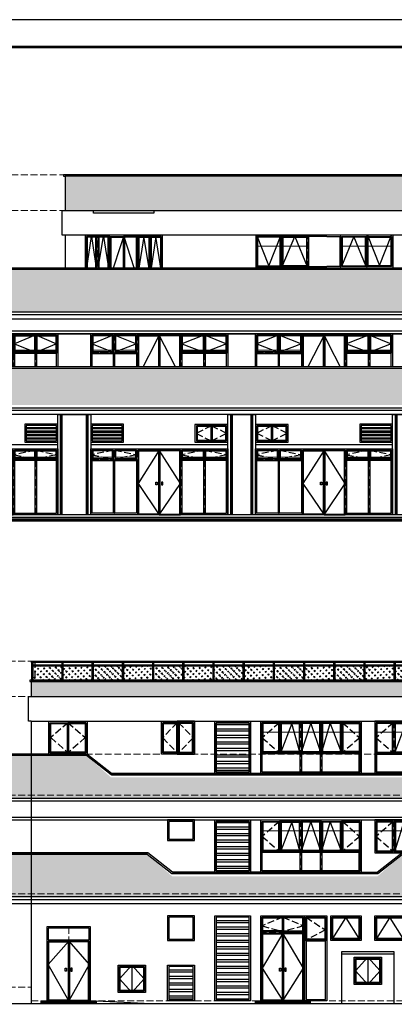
# Model space of a CAD drawing. Extents: x 447288 to 563800, y -194684 to 241749.
# Tile 67 of 91: x 488669 to 502313, y 3382 to 39305. Entities that reach past the tile are written whole.
import ezdxf

# ---------------------------------------------------------------- set-up
doc = ezdxf.new("R2010")
doc.units = 0
doc.header["$LTSCALE"] = 1000
doc.set_wipeout_variables(frame=1)
doc.linetypes.add('__DASH', pattern=[0.35, 0.25, -0.1])
doc.linetypes.add('DASH', pattern=[0.35, 0.25, -0.1])
doc.layers.get('0').update_dxf_attribs({"lineweight": 20})
doc.layers.add('A-ASIS', color=115, linetype='DASH', lineweight=0, plot=False)
for name, color, linetype in [('A-ELEV-HATCH', 8, 'Continuous'), ('A-ELEV-HRAL', 3, 'Continuous'), ('A-ELEV-WIN1', 135, 'Continuous'), ('A-GRND', 7, 'Continuous'), ('A-OVER', 7, 'Continuous'), ('A-PUB_HATCH', 8, 'Continuous'), ('PUB_TITLE', 4, 'Continuous')]:
    doc.layers.add(name, color=color, linetype=linetype)

# ---------------------------------------------------------------- blocks, each defined once
blk = doc.blocks.new('DFTYHEDR')
at = {"layer": 'A-ASIS'}
for p, q in [((772102, 41279), (772102, 43479)), ((772551, 41279), (772551, 43479)), ((773063, 43479), (773063, 41279)), ((773575, 41279), (773575, 43479)), ((774024, 41279), (774024, 43479)), ((771653, 42179), (772551, 42179)), ((772551, 42179), (771653, 42179)), ((772102, 42179), (772102, 41279)), ((774472, 42179), (773575, 42179)), ((773575, 42179), (774472, 42179)), ((774024, 42179), (774024, 41279))]:
    blk.add_line(p, q, dxfattribs=at)
at = {"layer": 'A-ELEV-WIN1'}
for points in [[(771653, 43479), (774472, 43479), (774472, 41279), (771653, 41279)], [(771703, 43429), (772526, 43429), (772526, 42204), (771703, 42204)], [(771703, 42204), (772077, 42204), (772077, 43429), (771703, 43429)], [(771728, 42229), (772052, 42229), (772052, 43404), (771728, 43404)], [(772127, 42204), (772526, 42204), (772526, 43429), (772127, 43429)], [(772152, 42229), (772501, 42229), (772501, 43404), (772152, 43404)], [(772576, 43429), (773063, 43429), (773063, 41279), (772576, 41279)], [(772601, 43404), (773038, 43404), (773038, 41304), (772601, 41304)], [(773550, 43429), (773063, 43429), (773063, 41279), (773550, 41279)], [(773525, 43404), (773088, 43404), (773088, 41304), (773525, 41304)], [(773600, 43429), (774422, 43429), (774422, 42204), (773600, 42204)], [(773999, 42204), (773600, 42204), (773600, 43429), (773999, 43429)], [(773974, 42229), (773625, 42229), (773625, 43404), (773974, 43404)], [(774422, 42204), (774049, 42204), (774049, 43429), (774422, 43429)], [(774397, 42229), (774074, 42229), (774074, 43404), (774397, 43404)], [(771703, 42154), (772077, 42154), (772077, 41329), (771703, 41329)], [(772127, 42154), (772526, 42154), (772526, 41329), (772127, 41329)], [(773999, 42154), (773600, 42154), (773600, 41329), (773999, 41329)], [(774422, 42154), (774049, 42154), (774049, 41329), (774422, 41329)], [(772938, 41968), (772988, 41968), (772988, 41868), (772938, 41868)], [(773188, 41968), (773138, 41968), (773138, 41868), (773188, 41868)]]:
    blk.add_lwpolyline(points, close=True, dxfattribs=at)
for points in [[(771703, 42204), (771890, 43429), (772077, 42204)], [(772127, 42204), (772326, 43429), (772526, 42204)], [(773063, 43429), (772576, 41918), (773063, 41279), (773550, 41918), (773063, 43429)], [(773999, 42204), (773799, 43429), (773600, 42204)], [(774422, 42204), (774236, 43429), (774049, 42204)]]:
    blk.add_lwpolyline(points, dxfattribs=at)
blk = doc.blocks.new('dfgsrdet')
at = {"layer": 'A-ASIS'}
for p, q in [((673399, 37379), (673399, 40079)), ((674199, 37379), (674199, 40079)), ((674999, 40079), (674999, 37379)), ((675799, 37379), (675799, 40079)), ((676599, 37379), (676599, 40079)), ((672599, 39379), (674199, 39379)), ((674199, 39379), (672599, 39379)), ((677399, 39379), (675799, 39379)), ((675799, 39379), (677399, 39379))]:
    blk.add_line(p, q, dxfattribs=at)
at = {"layer": 'A-ASIS', "color": 2, "linetype": '__DASH', "ltscale": 0.1}
for points in [[(672649, 40029), (673374, 40029), (673374, 39479), (672649, 39479)], [(673424, 39479), (674174, 39479), (674174, 40029), (673424, 40029)], [(675824, 40029), (676574, 40029), (676574, 39479), (675824, 39479)], [(676624, 39479), (677349, 39479), (677349, 40029), (676624, 40029)]]:
    blk.add_lwpolyline(points, close=True, dxfattribs=at)
at = {"layer": 'A-ELEV-WIN1'}
for points in [[(672599, 40079), (677399, 40079), (677399, 37379), (672599, 37379)], [(672649, 40029), (673374, 40029), (673374, 39404), (672649, 39404)], [(673349, 40004), (672674, 40004), (672674, 39429), (673349, 39429)], [(674174, 40029), (673424, 40029), (673424, 39404), (674174, 39404)], [(673449, 39429), (674149, 39429), (674149, 40004), (673449, 40004)], [(674224, 40029), (674999, 40029), (674999, 37379), (674224, 37379)], [(674249, 40004), (674974, 40004), (674974, 37404), (674249, 37404)], [(675774, 40029), (674999, 40029), (674999, 37379), (675774, 37379)], [(675749, 40004), (675024, 40004), (675024, 37404), (675749, 37404)], [(675824, 40029), (677349, 40029), (677349, 39404), (675824, 39404)], [(675824, 40029), (676574, 40029), (676574, 39404), (675824, 39404)], [(676549, 39429), (675849, 39429), (675849, 40004), (676549, 40004)], [(677349, 40029), (676624, 40029), (676624, 39404), (677349, 39404)], [(676649, 40004), (677324, 40004), (677324, 39429), (676649, 39429)], [(672649, 39354), (673374, 39354), (673374, 37429), (672649, 37429)], [(673424, 39354), (674174, 39354), (674174, 37429), (673424, 37429)], [(676574, 39354), (675824, 39354), (675824, 37429), (676574, 37429)], [(677349, 39354), (676624, 39354), (676624, 37429), (677349, 37429)], [(674874, 38566), (674924, 38566), (674924, 38466), (674874, 38466)], [(675124, 38566), (675074, 38566), (675074, 38466), (675124, 38466)]]:
    blk.add_lwpolyline(points, close=True, dxfattribs=at)
for points in [[(673374, 40029), (672649, 39716), (673374, 39404)], [(673424, 40029), (674174, 39716), (673424, 39404)], [(674999, 40029), (674224, 38516), (674999, 37379), (675774, 38516), (674999, 40029)], [(676574, 40029), (675824, 39716), (676574, 39404)], [(676624, 40029), (677349, 39716), (676624, 39404)]]:
    blk.add_lwpolyline(points, dxfattribs=at)
blk = doc.blocks.new('FHD')
at = {"layer": 'A-ASIS'}
for p, q in [((673249, 37379), (673249, 40079)), ((674099, 37379), (674099, 40079)), ((674899, 40079), (674899, 37379)), ((675699, 37379), (675699, 40079)), ((676549, 37379), (676549, 40079)), ((672399, 39379), (674099, 39379)), ((674099, 39379), (672399, 39379)), ((677399, 39379), (675699, 39379)), ((675699, 39379), (677399, 39379))]:
    blk.add_line(p, q, dxfattribs=at)
at = {"layer": 'A-ASIS', "color": 2, "linetype": '__DASH', "ltscale": 0.1}
for points in [[(672449, 40029), (673224, 40029), (673224, 39479), (672449, 39479)], [(673274, 39479), (674074, 39479), (674074, 40029), (673274, 40029)], [(675724, 40029), (676524, 40029), (676524, 39479), (675724, 39479)], [(676574, 39479), (677349, 39479), (677349, 40029), (676574, 40029)]]:
    blk.add_lwpolyline(points, close=True, dxfattribs=at)
at = {"layer": 'A-ELEV-WIN1'}
for points in [[(672399, 40079), (677399, 40079), (677399, 37379), (672399, 37379)], [(672449, 40029), (673224, 40029), (673224, 39404), (672449, 39404)], [(673199, 40004), (672474, 40004), (672474, 39429), (673199, 39429)], [(674074, 40029), (673274, 40029), (673274, 39404), (674074, 39404)], [(673299, 39429), (674049, 39429), (674049, 40004), (673299, 40004)], [(674124, 40029), (674899, 40029), (674899, 37379), (674124, 37379)], [(674149, 40004), (674874, 40004), (674874, 37404), (674149, 37404)], [(675674, 40029), (674899, 40029), (674899, 37379), (675674, 37379)], [(675649, 40004), (674924, 40004), (674924, 37404), (675649, 37404)], [(675724, 40029), (677349, 40029), (677349, 39404), (675724, 39404)], [(675724, 40029), (676524, 40029), (676524, 39404), (675724, 39404)], [(676499, 39429), (675749, 39429), (675749, 40004), (676499, 40004)], [(677349, 40029), (676574, 40029), (676574, 39404), (677349, 39404)], [(676599, 40004), (677324, 40004), (677324, 39429), (676599, 39429)], [(672449, 39354), (673224, 39354), (673224, 37429), (672449, 37429)], [(673274, 39354), (674074, 39354), (674074, 37429), (673274, 37429)], [(676524, 39354), (675724, 39354), (675724, 37429), (676524, 37429)], [(677349, 39354), (676574, 39354), (676574, 37429), (677349, 37429)], [(674774, 38566), (674824, 38566), (674824, 38466), (674774, 38466)], [(675024, 38566), (674974, 38566), (674974, 38466), (675024, 38466)]]:
    blk.add_lwpolyline(points, close=True, dxfattribs=at)
for points in [[(673224, 40029), (672449, 39716), (673224, 39404)], [(673274, 40029), (674074, 39716), (673274, 39404)], [(674899, 40029), (674124, 38516), (674899, 37379), (675674, 38516), (674899, 40029)], [(676524, 40029), (675724, 39716), (676524, 39404)], [(676574, 40029), (677349, 39716), (676574, 39404)]]:
    blk.add_lwpolyline(points, dxfattribs=at)
blk = doc.blocks.new('FGHDFGH')
at = {"layer": 'A-ELEV-WIN1'}
h = blk.add_hatch(dxfattribs=at)
h.set_pattern_fill('金属', color=256, scale=50, angle=135)
h.set_pattern_definition([(180, (0, 0), (-7e-15, -125), []), (180, (-41.67, 41.67), (-7e-15, -125), [])])
h.paths.add_polyline_path([(682137, 79472), (683237, 79472), (683237, 78922), (682137, 78922)])
for points in [[(682087, 79522), (683287, 79522), (683287, 78872), (682087, 78872)], [(682137, 79472), (683237, 79472), (683237, 78922), (682137, 78922)]]:
    blk.add_lwpolyline(points, close=True, dxfattribs=at)
blk = doc.blocks.new('srtydrt')
at = {"layer": 'A-ASIS'}
for p, q in [((673299, 37379), (673299, 39779)), ((674099, 37379), (674099, 39779)), ((674899, 39779), (674899, 37379)), ((675699, 37379), (675699, 39779)), ((676499, 37379), (676499, 39779)), ((672499, 39379), (674099, 39379)), ((674099, 39379), (672499, 39379)), ((677299, 39379), (675699, 39379)), ((675699, 39379), (677299, 39379))]:
    blk.add_line(p, q, dxfattribs=at)
at = {"layer": 'A-ASIS', "color": 2, "linetype": '__DASH', "ltscale": 0.1}
for points in [[(672549, 39729), (673274, 39729), (673274, 39479), (672549, 39479)], [(673324, 39479), (674074, 39479), (674074, 39729), (673324, 39729)], [(675724, 39729), (676474, 39729), (676474, 39479), (675724, 39479)], [(676524, 39479), (677249, 39479), (677249, 39729), (676524, 39729)]]:
    blk.add_lwpolyline(points, close=True, dxfattribs=at)
at = {"layer": 'A-ELEV-WIN1'}
for points in [[(672499, 39779), (677299, 39779), (677299, 37379), (672499, 37379)], [(672549, 39729), (673274, 39729), (673274, 39404), (672549, 39404)], [(673249, 39704), (672574, 39704), (672574, 39429), (673249, 39429)], [(674074, 39729), (673324, 39729), (673324, 39404), (674074, 39404)], [(673349, 39429), (674049, 39429), (674049, 39704), (673349, 39704)], [(674124, 39729), (674899, 39729), (674899, 37379), (674124, 37379)], [(674149, 39704), (674874, 39704), (674874, 37404), (674149, 37404)], [(675674, 39729), (674899, 39729), (674899, 37379), (675674, 37379)], [(675649, 39704), (674924, 39704), (674924, 37404), (675649, 37404)], [(675724, 39729), (677249, 39729), (677249, 39404), (675724, 39404)], [(675724, 39729), (676474, 39729), (676474, 39404), (675724, 39404)], [(676449, 39429), (675749, 39429), (675749, 39704), (676449, 39704)], [(677249, 39729), (676524, 39729), (676524, 39404), (677249, 39404)], [(676549, 39704), (677224, 39704), (677224, 39429), (676549, 39429)], [(672549, 39354), (673274, 39354), (673274, 37429), (672549, 37429)], [(673324, 39354), (674074, 39354), (674074, 37429), (673324, 37429)], [(676474, 39354), (675724, 39354), (675724, 37429), (676474, 37429)], [(677249, 39354), (676524, 39354), (676524, 37429), (677249, 37429)], [(674774, 38566), (674824, 38566), (674824, 38466), (674774, 38466)], [(675024, 38566), (674974, 38566), (674974, 38466), (675024, 38466)]]:
    blk.add_lwpolyline(points, close=True, dxfattribs=at)
at = {"layer": 'A-ELEV-WIN1', "linetype": '__DASH'}
for points in [[(673274, 39729), (672549, 39566), (673274, 39404)], [(673324, 39729), (674074, 39566), (673324, 39404)], [(676474, 39729), (675724, 39566), (676474, 39404)], [(676524, 39729), (677249, 39566), (676524, 39404)]]:
    blk.add_lwpolyline(points, dxfattribs=at)
at = {"layer": 'A-ELEV-WIN1'}
blk.add_lwpolyline([(674899, 39729), (674124, 38516), (674899, 37379), (675674, 38516), (674899, 39729)], dxfattribs=at)
blk = doc.blocks.new('dfgw')
at = {"layer": 'A-OVER'}
for points in [[(695399, 76222), (695499, 76222), (695499, 79872), (695399, 79872)], [(695549, 79872), (695499, 79872), (695499, 76222), (695549, 76222)], [(695549, 76222), (696449, 76222), (696449, 79872), (695549, 79872)], [(696499, 79872), (696449, 79872), (696449, 76222), (696499, 76222)], [(696499, 76222), (696599, 76222), (696599, 79872), (696499, 79872)]]:
    blk.add_lwpolyline(points, close=True, dxfattribs=at)
blk = doc.blocks.new('SDFSD')
at = {"layer": 'A-OVER'}
for points in [[(695399, 76222), (695499, 76222), (695499, 79872), (695399, 79872)], [(695549, 79872), (695499, 79872), (695499, 76222), (695549, 76222)], [(695549, 76222), (696249, 76222), (696249, 79872), (695549, 79872)], [(696299, 79872), (696249, 79872), (696249, 76222), (696299, 76222)], [(696299, 76222), (696399, 76222), (696399, 79872), (696299, 79872)]]:
    blk.add_lwpolyline(points, close=True, dxfattribs=at)
blk = doc.blocks.new('A$C12BB0BB7')
at = {"layer": 'A-ELEV-WIN1'}
for points in [[(0, 0), (1200, 0), (1200, 650), (0, 650)], [(50, 50), (1150, 50), (1150, 600), (50, 600)]]:
    blk.add_lwpolyline(points, close=True, dxfattribs=at)
at = {"layer": 'A-ELEV-WIN1', "linetype": '__DASH'}
blk.add_lwpolyline([(600, 600), (50, 325), (600, 50), (1150, 325), (600, 600)], dxfattribs=at)
at = {"layer": 'A-ELEV-WIN1'}
for points in [[(575, 575), (75, 575), (75, 75), (575, 75)], [(575, 575), (575, 75)], [(600, 600), (600, 50)], [(625, 75), (1125, 75), (1125, 575), (625, 575)], [(625, 575), (625, 75)]]:
    blk.add_lwpolyline(points, dxfattribs=at)
blk = doc.blocks.new('DSFGAEW4EEEEE')
at = {"layer": 'A-ASIS'}
for p, q in [((673249, 37379), (673249, 39779)), ((674099, 37379), (674099, 39779)), ((674899, 39779), (674899, 37379)), ((675699, 37379), (675699, 39779)), ((676549, 37379), (676549, 39779)), ((672399, 39379), (674099, 39379)), ((674099, 39379), (672399, 39379)), ((677399, 39379), (675699, 39379)), ((675699, 39379), (677399, 39379))]:
    blk.add_line(p, q, dxfattribs=at)
at = {"layer": 'A-ASIS', "color": 2, "linetype": '__DASH', "ltscale": 0.1}
for points in [[(672449, 39729), (673224, 39729), (673224, 39479), (672449, 39479)], [(673274, 39479), (674074, 39479), (674074, 39729), (673274, 39729)], [(675724, 39729), (676524, 39729), (676524, 39479), (675724, 39479)], [(676574, 39479), (677349, 39479), (677349, 39729), (676574, 39729)]]:
    blk.add_lwpolyline(points, close=True, dxfattribs=at)
at = {"layer": 'A-ELEV-WIN1'}
for points in [[(672399, 39779), (677399, 39779), (677399, 37379), (672399, 37379)], [(672449, 39729), (673224, 39729), (673224, 39404), (672449, 39404)], [(673199, 39704), (672474, 39704), (672474, 39429), (673199, 39429)], [(674074, 39729), (673274, 39729), (673274, 39404), (674074, 39404)], [(673299, 39429), (674049, 39429), (674049, 39704), (673299, 39704)], [(674124, 39729), (674899, 39729), (674899, 37379), (674124, 37379)], [(674149, 39704), (674874, 39704), (674874, 37404), (674149, 37404)], [(675674, 39729), (674899, 39729), (674899, 37379), (675674, 37379)], [(675649, 39704), (674924, 39704), (674924, 37404), (675649, 37404)], [(675724, 39729), (677349, 39729), (677349, 39404), (675724, 39404)], [(675724, 39729), (676524, 39729), (676524, 39404), (675724, 39404)], [(676499, 39429), (675749, 39429), (675749, 39704), (676499, 39704)], [(677349, 39729), (676574, 39729), (676574, 39404), (677349, 39404)], [(676599, 39704), (677324, 39704), (677324, 39429), (676599, 39429)], [(672449, 39354), (673224, 39354), (673224, 37429), (672449, 37429)], [(673274, 39354), (674074, 39354), (674074, 37429), (673274, 37429)], [(676524, 39354), (675724, 39354), (675724, 37429), (676524, 37429)], [(677349, 39354), (676574, 39354), (676574, 37429), (677349, 37429)], [(674774, 38566), (674824, 38566), (674824, 38466), (674774, 38466)], [(675024, 38566), (674974, 38566), (674974, 38466), (675024, 38466)]]:
    blk.add_lwpolyline(points, close=True, dxfattribs=at)
at = {"layer": 'A-ELEV-WIN1', "linetype": '__DASH'}
for points in [[(673224, 39729), (672449, 39566), (673224, 39404)], [(673274, 39729), (674074, 39566), (673274, 39404)], [(676524, 39729), (675724, 39566), (676524, 39404)], [(676574, 39729), (677349, 39566), (676574, 39404)]]:
    blk.add_lwpolyline(points, dxfattribs=at)
at = {"layer": 'A-ELEV-WIN1'}
blk.add_lwpolyline([(674899, 39729), (674124, 38516), (674899, 37379), (675674, 38516), (674899, 39729)], dxfattribs=at)
blk = doc.blocks.new('DSFA')
at = {"layer": 'A-ASIS'}
for p, q in [((943, -1200), (943, 0)), ((1893, -1200), (1893, 0)), ((3093, -1200), (3093, 0)), ((4043, -1200), (4043, 0))]:
    blk.add_line(p, q, dxfattribs=at)
at = {"layer": 'A-ASIS', "color": 3, "linetype": '__DASH', "ltscale": 0.1}
for points in [[(43, -50), (918, -50), (918, -400), (43, -400)], [(4068, -400), (4943, -400), (4943, -50), (4068, -50)]]:
    blk.add_lwpolyline(points, close=True, dxfattribs=at)
at = {"layer": 'A-ASIS', "color": 2, "linetype": '__DASH', "ltscale": 0.1}
for points in [[(968, -400), (1868, -400), (1868, -50), (968, -50)], [(3118, -50), (4018, -50), (4018, -400), (3118, -400)]]:
    blk.add_lwpolyline(points, close=True, dxfattribs=at)
at = {"layer": 'A-ELEV-WIN1'}
for points in [[(5000, 0), (0, 0), (0, -1200), (1900, -1200), (1900, -1200), (3400, -1200), (3400, -1200), (5000, -1200)], [(893, -75), (68, -75), (68, -1125), (893, -1125)], [(993, -75), (1843, -75), (1843, -1125), (993, -1125)], [(3993, -75), (3143, -75), (3143, -1125), (3993, -1125)], [(4093, -75), (4918, -75), (4918, -1125), (4093, -1125)]]:
    blk.add_lwpolyline(points, close=True, dxfattribs=at)
for points in [[(918, -6), (481, -1106), (43, -6)], [(918, -50), (43, -50), (43, -1150), (918, -1150)], [(918, -50), (918, -1150)], [(968, -1150), (1868, -1150), (1868, -50), (968, -50)], [(968, -50), (968, -1150)], [(968, -1150), (1418, -50), (1868, -1150)], [(2593, -50), (1918, -50), (1918, -1150), (2593, -1150)], [(2593, -50), (3068, -50), (3068, -1150), (2593, -1150)], [(4018, -1150), (3118, -1150), (3118, -50), (4018, -50)], [(4018, -1150), (3568, -50), (3118, -1150)], [(4018, -50), (4018, -1150)], [(4068, -6), (4506, -1106), (4943, -6)], [(4068, -50), (4943, -50), (4943, -1150), (4068, -1150)], [(4068, -50), (4068, -1150)]]:
    blk.add_lwpolyline(points, dxfattribs=at)
at = {"layer": 'A-OVER'}
blk.add_lwpolyline([(5000, 0), (0, 0), (0, -1200), (1900, -1200), (1900, -1200), (3400, -1200), (3400, -1200), (5000, -1200)], close=True, dxfattribs=at)
blk = doc.blocks.new('fdfff')
blk.add_wipeout([(0, 0), (0, -1450), (54735, -1450), (54735, 0), (51792, 0), (50892, -700), (31247, -700), (30347, 0)]).dxf.layer = 'A-OVER'
for p, q in [((30347, 0), (0, 0)), ((0, -1450), (54735, -1450))]:
    blk.add_line(p, q)
blk = doc.blocks.new('dfgdry')
at = {"layer": 'A-ASIS', "color": 3, "linetype": '__DASH', "ltscale": 0.1}
for points in [[(680624, 58834), (679999, 58834), (679999, 59184), (680624, 59184)], [(682924, 58834), (683549, 58834), (683549, 59184), (682924, 59184)]]:
    blk.add_lwpolyline(points, close=True, dxfattribs=at)
at = {"layer": 'A-ASIS'}
for points in [[(680649, 59234), (680649, 58034)], [(681399, 59234), (681399, 58034)], [(682149, 59234), (682149, 58034)], [(682899, 59234), (682899, 58034)]]:
    blk.add_lwpolyline(points, dxfattribs=at)
at = {"layer": 'A-ASIS', "color": 2, "linetype": '__DASH', "ltscale": 0.1}
for points in [[(680674, 58834), (681374, 58834), (681374, 59184), (680674, 59184)], [(682124, 58834), (681424, 58834), (681424, 59184), (682124, 59184)], [(682874, 58834), (682174, 58834), (682174, 59184), (682874, 59184)]]:
    blk.add_lwpolyline(points, close=True, dxfattribs=at)
at = {"layer": 'A-ELEV-WIN1'}
for points in [[(679949, 59234), (683599, 59234), (683599, 58034), (679949, 58034)], [(679949, 59234), (683599, 59234), (683599, 58034), (679949, 58034)], [(680599, 59159), (680024, 59159), (680024, 58109), (680599, 58109)], [(681349, 59159), (680699, 59159), (680699, 58109), (681349, 58109)], [(681449, 59159), (682099, 59159), (682099, 58109), (681449, 58109)], [(682199, 59159), (682849, 59159), (682849, 58109), (682199, 58109)], [(682949, 59159), (683524, 59159), (683524, 58109), (682949, 58109)]]:
    blk.add_lwpolyline(points, close=True, dxfattribs=at)
for points in [[(681374, 58084), (679999, 58084), (679999, 59184), (681374, 59184)], [(680624, 59184), (680624, 58084)], [(680674, 59184), (680674, 58084)], [(680674, 58084), (681074, 59184), (681374, 58084)], [(681374, 59184), (681374, 58084)], [(681424, 59184), (682124, 59184)], [(681424, 59184), (681424, 58084)], [(682124, 58084), (681824, 59184), (681424, 58084)], [(682124, 58084), (682124, 59184)], [(682174, 59184), (682874, 59184)], [(682174, 58084), (682174, 59184)], [(682874, 58084), (682524, 59184), (682174, 58084)], [(682874, 58084), (682874, 59184)], [(682924, 59184), (683549, 59184), (683549, 58084), (682924, 58084)], [(682924, 58084), (682924, 59184)], [(682124, 58084), (681424, 58084)], [(682874, 58084), (682174, 58084)]]:
    blk.add_lwpolyline(points, dxfattribs=at)
at = {"layer": 'A-ELEV-WIN1', "linetype": '__DASH'}
for points in [[(680624, 59184), (679999, 58634), (680624, 58084)], [(682924, 59184), (683549, 58634), (682924, 58084)]]:
    blk.add_lwpolyline(points, dxfattribs=at)
blk = doc.blocks.new('dfdsv')
at = {"layer": 'A-ELEV-WIN1'}
for points in [[(676749, 53234), (676749, 54234), (677749, 54234), (677749, 53234)], [(676799, 53284), (676799, 54184), (677699, 54184), (677699, 53284)], [(676824, 53309), (676824, 54159), (677674, 54159), (677674, 53309)]]:
    blk.add_lwpolyline(points, close=True, dxfattribs=at)
for points in [[(677248, 54234), (676799, 53734), (677249, 53234), (677699, 53734), (677249, 54234)], [(677248, 54234), (677249, 53234)]]:
    blk.add_lwpolyline(points, dxfattribs=at)
blk = doc.blocks.new('asdaf')
at = {"layer": 'A-OVER'}
blk.add_lwpolyline([(676299, 52534), (676299, 54434), (678199, 54434), (678199, 52534)], dxfattribs=at)
blk.add_lwpolyline([(676299, 54434), (678199, 54434), (678199, 54334), (676299, 54334)], close=True, dxfattribs=at)
blk.add_blockref('dfdsv', (0, 0), dxfattribs=at)
blk = doc.blocks.new('SDFDS')
at = {"layer": 'A-ASIS'}
for p, q in [((721099, 52634), (721099, 55334)), ((721899, 55334), (721899, 52634))]:
    blk.add_line(p, q, dxfattribs=at)
at = {"layer": 'A-ELEV-WIN1'}
for points in [[(722649, 55284), (721149, 55284), (721149, 54859), (722649, 54859)], [(721149, 54809), (721899, 54809), (721899, 52634), (721149, 52634)], [(721174, 54784), (721874, 54784), (721874, 52659), (721174, 52659)], [(722649, 54809), (721899, 54809), (721899, 52634), (722649, 52634)], [(722624, 54784), (721924, 54784), (721924, 52659), (722624, 52659)], [(721774, 53822), (721824, 53822), (721824, 53722), (721774, 53722)], [(722024, 53822), (721974, 53822), (721974, 53722), (722024, 53722)]]:
    blk.add_lwpolyline(points, close=True, dxfattribs=at)
blk.add_lwpolyline([(721899, 54809), (722649, 53959), (721899, 52634), (721149, 53959), (721899, 54809)], dxfattribs=at)
blk = doc.blocks.new('DFBDF')
at = {"layer": 'A-ASIS'}
for p, q in [((680799, 55734), (680799, 52634)), ((681599, 52634), (681599, 55734)), ((681599, 52634), (681599, 55734)), ((681599, 55134), (679999, 55134)), ((681599, 54835), (682399, 54835))]:
    blk.add_line(p, q, dxfattribs=at)
at = {"layer": 'A-ELEV-WIN1'}
for points in [[(679999, 55734), (682399, 55734), (682399, 52634), (681599, 52634), (681599, 52634), (679999, 52634), (679999, 52634), (679999, 52634)], [(680049, 55684), (681549, 55684), (681549, 55159), (680049, 55159)], [(680049, 55684), (680799, 55684), (680799, 55159), (680049, 55159)], [(680799, 55159), (681549, 55159), (681549, 55684), (680799, 55684)], [(681599, 55734), (682399, 55734), (682399, 52634), (681599, 52634)], [(681649, 55684), (682349, 55684), (682349, 54860), (681649, 54860)], [(680074, 55659), (680774, 55659), (680774, 55184), (680074, 55184)], [(680824, 55184), (681524, 55184), (681524, 55659), (680824, 55659)], [(681674, 55659), (682324, 55659), (682324, 54885), (681674, 54885)], [(680049, 55109), (680799, 55109), (680799, 52634), (680049, 52634)], [(680074, 55084), (680774, 55084), (680774, 52659), (680074, 52659)], [(681549, 55109), (680799, 55109), (680799, 52634), (681549, 52634)], [(681524, 55084), (680824, 55084), (680824, 52659), (681524, 52659)], [(682349, 54810), (681649, 54810), (681649, 52684), (682349, 52684)], [(680674, 53822), (680724, 53822), (680724, 53722), (680674, 53722)], [(680924, 53822), (680874, 53822), (680874, 53722), (680924, 53722)]]:
    blk.add_lwpolyline(points, close=True, dxfattribs=at)
at = {"layer": 'A-ELEV-WIN1', "linetype": '__DASH'}
for points in [[(680799, 55684), (680049, 55372), (680799, 55159)], [(680799, 55684), (681549, 55372), (680799, 55159)], [(681649, 55684), (682349, 55222), (681649, 54860)]]:
    blk.add_lwpolyline(points, dxfattribs=at)
at = {"layer": 'A-ELEV-WIN1'}
blk.add_lwpolyline([(680799, 55109), (680049, 53822), (680799, 52634), (681549, 53822), (680799, 55109)], dxfattribs=at)
at = {"layer": 'A-OVER'}
blk.add_lwpolyline([(679999, 55734), (682399, 55734), (682399, 52634), (682099, 52634), (682099, 52634), (680499, 52634), (680499, 52634), (679999, 52634)], close=True, dxfattribs=at)
blk = doc.blocks.new('ASDFF')
at = {"layer": 'A-ELEV-WIN1'}
for points in [[(676499, 55334), (677599, 55334), (677599, 54434), (676499, 54434)], [(676549, 55284), (677549, 55284), (677549, 54484), (676549, 54484)], [(676574, 55259), (677524, 55259), (677524, 54509), (676574, 54509)]]:
    blk.add_lwpolyline(points, close=True, dxfattribs=at)
blk.add_lwpolyline([(676574, 54509), (677049, 55259), (677524, 54509)], dxfattribs=at)
blk = doc.blocks.new('SDFGSDGF')
at = {"layer": 'A-ELEV-WIN1'}
h = blk.add_hatch(dxfattribs=at)
h.set_pattern_fill('ANSI32', color=256, scale=50, angle=315, style=0)
h.set_pattern_definition([(0, (0, 0), (6e-14, 238.125), []), (0, (79.38, -79.38), (6e-14, 238.125), [])])
h.paths.add_polyline_path([(678369, 55684), (679569, 55684), (679569, 52684), (678369, 52684)])
for points in [[(679619, 55734), (678319, 55734), (678319, 52634), (679619, 52634)], [(678369, 55684), (679569, 55684), (679569, 52684), (678369, 52684)]]:
    blk.add_lwpolyline(points, close=True, dxfattribs=at)
blk = doc.blocks.new('SDFGDSG')
at = {"layer": 'A-ELEV-WIN1'}
h = blk.add_hatch(dxfattribs=at)
h.set_pattern_fill('ANSI32', color=256, scale=50, angle=315, style=0)
h.set_pattern_definition([(0, (0, 3900), (6e-14, 238.125), []), (0, (79.38, 3820.63), (6e-14, 238.125), [])])
h.paths.add_polyline_path([(774329, 59184), (773129, 59184), (773129, 57384), (774329, 57384)])
for points in [[(773079, 59234), (774379, 59234), (774379, 57334), (773079, 57334)], [(773079, 59234), (774379, 59234), (774379, 57334), (773079, 57334)], [(774329, 59184), (773129, 59184), (773129, 57384), (774329, 57384)], [(773129, 59184), (774329, 59184), (774329, 57384), (773129, 57384)]]:
    blk.add_lwpolyline(points, close=True, dxfattribs=at)
blk = doc.blocks.new('DFGDGHR')
at = {"layer": 'A-OVER'}
h = blk.add_hatch(dxfattribs=at)
h.set_pattern_fill('玻璃1', color=8, scale=20)
h.set_pattern_definition([(45, (48967.07, 67708.13), (-97.976716, 97.976716), [44.8, -115.2]), (45, (48986.27, 67716.13), (-97.976716, 97.976716), [19.2, -140.8]), (45, (48967.07, 67716.13), (-97.976716, 97.976716), [32, -128]), (45, (48976.67, 67708.13), (107.48023, -107.48023), [40, -120]), (45, (48967.07, 67700.13), (-97.976716, 97.976716), [64, -96]), (45, (48967.07, 67724.13), (-97.976716, 97.976716), [16, -144])])
h.paths.add_polyline_path([(722759, 88447), (721689, 88447), (721689, 87922), (722759, 87922)])
at = {"layer": 'A-ELEV-HRAL', "color": 46}
for points in [[(721659, 88572), (721689, 88572), (721689, 87922), (721659, 87922)], [(721689, 88447), (722759, 88447), (722759, 88472), (721689, 88472)]]:
    blk.add_lwpolyline(points, close=True, dxfattribs=at)
at = {"layer": 'A-OVER', "color": 8}
blk.add_lwpolyline([(722759, 88447), (721689, 88447), (721689, 87922), (722759, 87922)], close=True, dxfattribs=at)
blk = doc.blocks.new('xfdbdf')
at = {"layer": 'A-ELEV-WIN1'}
h = blk.add_hatch(dxfattribs=at)
h.set_pattern_fill('ANSI32', color=256, scale=50, angle=315, style=0)
h.set_pattern_definition([(0, (-39860, 12961.23), (6e-14, 238.125), []), (0, (-39780.62, 12881.85), (6e-14, 238.125), [])])
h.paths.add_polyline_path([(734469, 67995), (733269, 67995), (733269, 66195), (734469, 66195)])
for points in [[(733219, 68045), (734519, 68045), (734519, 66145), (733219, 66145)], [(733219, 68045), (734519, 68045), (734519, 66145), (733219, 66145)], [(734469, 67995), (733269, 67995), (733269, 66195), (734469, 66195)], [(733269, 67995), (734469, 67995), (734469, 66195), (733269, 66195)]]:
    blk.add_lwpolyline(points, close=True, dxfattribs=at)
blk = doc.blocks.new('xfzds')
at = {"layer": 'A-ASIS', "color": 3, "linetype": '__DASH', "ltscale": 0.1}
for points in [[(735524, 67996), (734899, 67996), (734899, 67645), (735524, 67645)], [(737824, 67996), (738449, 67996), (738449, 67645), (737824, 67645)]]:
    blk.add_lwpolyline(points, close=True, dxfattribs=at)
at = {"layer": 'A-ASIS'}
for points in [[(735549, 68046), (735549, 66920)], [(736299, 68046), (736299, 66146)], [(737049, 68046), (737049, 66146)], [(737799, 68046), (737799, 66921)], [(734874, 66895), (738449, 66895)]]:
    blk.add_lwpolyline(points, dxfattribs=at)
at = {"layer": 'A-ASIS', "color": 2, "linetype": '__DASH', "ltscale": 0.1}
for points in [[(735574, 67996), (736274, 67996), (736274, 67645), (735574, 67645)], [(737024, 67996), (736324, 67996), (736324, 67645), (737024, 67645)], [(737774, 67996), (737074, 67996), (737074, 67645), (737774, 67645)]]:
    blk.add_lwpolyline(points, close=True, dxfattribs=at)
at = {"layer": 'A-ELEV-WIN1'}
for points in [[(734849, 68046), (738499, 68046), (738499, 66145), (734849, 66145)], [(734899, 67996), (738449, 67996), (738449, 66195), (734899, 66195)], [(735499, 67971), (734924, 67971), (734924, 66945), (735499, 66945)], [(735599, 67971), (736249, 67971), (736249, 66946), (735599, 66945)], [(736999, 67971), (736349, 67971), (736349, 66946), (736999, 66945)], [(737749, 67971), (737099, 67971), (737099, 66946), (737749, 66945)], [(737849, 67971), (738424, 67971), (738424, 66946), (737849, 66945)], [(734899, 66870), (736274, 66871), (736274, 66196), (734899, 66195)], [(737024, 66871), (736324, 66871), (736324, 66196), (737024, 66196)], [(738424, 66870), (737074, 66871), (737074, 66196), (738424, 66195)]]:
    blk.add_lwpolyline(points, close=True, dxfattribs=at)
for points in [[(734899, 66921), (734899, 67996), (735524, 67996), (735524, 66920)], [(736274, 66921), (736274, 67996), (735574, 67996), (735574, 66920)], [(736274, 66921), (735974, 67971), (735574, 66920)], [(737024, 66921), (737024, 67996), (736324, 67996), (736324, 66921)], [(736324, 66921), (736674, 67971), (737024, 66921)], [(737074, 66921), (737074, 67996), (737774, 67996), (737774, 66921)], [(737074, 66921), (737374, 67971), (737774, 66920)], [(738449, 66921), (738449, 67996), (737824, 67996), (737824, 66921)], [(734899, 66920), (738424, 66920)], [(734899, 66870), (738424, 66870)]]:
    blk.add_lwpolyline(points, dxfattribs=at)
at = {"layer": 'A-ELEV-WIN1', "linetype": '__DASH'}
for points in [[(735524, 67995), (734899, 67445), (735524, 66896)], [(737824, 67995), (738449, 67445), (737824, 66896)]]:
    blk.add_lwpolyline(points, dxfattribs=at)
blk = doc.blocks.new('DFZAG')
at = {"layer": 'A-ASIS'}
for points in [[(700, 0), (700, -1150)], [(1450, 1), (1450, -1899)], [(2200, 1), (2200, -1899)], [(2950, 0), (2950, -1150)], [(3625, -1175), (50, -1175)]]:
    blk.add_lwpolyline(points, dxfattribs=at)
at = {"layer": 'A-ASIS', "color": 3, "linetype": '__DASH', "ltscale": 0.1}
for points in [[(675, -50), (50, -50), (50, -400), (675, -400)], [(2975, -50), (3600, -50), (3600, -400), (2975, -400)]]:
    blk.add_lwpolyline(points, close=True, dxfattribs=at)
at = {"layer": 'A-ASIS', "color": 2, "linetype": '__DASH', "ltscale": 0.1}
for points in [[(725, -49), (1425, -49), (1425, -400), (725, -400)], [(2175, -49), (1475, -49), (1475, -400), (2175, -400)], [(2925, -49), (2225, -49), (2225, -400), (2925, -400)]]:
    blk.add_lwpolyline(points, close=True, dxfattribs=at)
at = {"layer": 'A-ELEV-WIN1'}
for points in [[(3650, -1258), (3650, 0), (0, 0), (0, -1900), (2815, -1900), (3650, -1258)], [(3650, -1265), (3650, 0), (0, 0), (0, -1900), (2815, -1900)], [(3600, -1244), (3600, -50), (50, -50), (50, -1850), (2794, -1850)], [(675, -1150), (675, -50), (50, -50), (50, -1150)], [(1425, -1149), (1425, -49), (725, -50), (725, -1150)], [(725, -1150), (1125, -75), (1425, -1149)], [(1475, -1149), (1475, -49), (2175, -50), (2175, -1150)], [(2125, -1150), (1825, -75), (1475, -1149)], [(2225, -1149), (2225, -49), (2925, -50), (2925, -1150)], [(2925, -1150), (2525, -75), (2225, -1149)], [(3600, -1150), (3600, -50), (2975, -50), (2975, -1150)], [(3600, -1150), (75, -1150)], [(3600, -1200), (75, -1200)], [(2815, -1900), (3650, -1265)]]:
    blk.add_lwpolyline(points, dxfattribs=at)
at = {"layer": 'A-ELEV-WIN1', "linetype": '__DASH'}
for points in [[(675, -50), (50, -600), (675, -1150)], [(2975, -50), (3600, -600), (2975, -1150)]]:
    blk.add_lwpolyline(points, dxfattribs=at)
at = {"layer": 'A-ELEV-WIN1'}
for points in [[(650, -75), (75, -74), (75, -1124), (650, -1125)], [(750, -75), (1400, -74), (1400, -1124), (750, -1125)], [(2150, -75), (1500, -74), (1500, -1124), (2150, -1125)], [(2900, -75), (2250, -74), (2250, -1124), (2900, -1125)], [(3000, -75), (3575, -74), (3575, -1124), (3000, -1125)], [(75, -1200), (1425, -1199), (1425, -1849), (75, -1850)], [(1475, -1199), (2175, -1199), (2175, -1849), (1475, -1849)], [(3600, -1200), (2225, -1199), (2225, -1849), (2794, -1850), (3600, -1244)]]:
    blk.add_lwpolyline(points, close=True, dxfattribs=at)
blk = doc.blocks.new('SAFEDAWE')
at = {"layer": 'A-ASIS'}
blk.add_lwpolyline([(500, 0), (500, -1150)], dxfattribs=at)
at = {"layer": 'A-ELEV-WIN1'}
for points in [[(-200, 0), (1200, 0), (1200, -1200), (-200, -1200)], [(-150, -50), (1150, -50), (1150, -1150), (-150, -1150)], [(475, -1125), (-125, -1125), (-125, -75), (475, -75)], [(525, -75), (1125, -75), (1125, -1125), (525, -1125)]]:
    blk.add_lwpolyline(points, close=True, dxfattribs=at)
at = {"layer": 'A-ELEV-WIN1', "linetype": '__DASH'}
for points in [[(500, -50), (-125, -588), (500, -1150)], [(500, -50), (1125, -588), (500, -1150)]]:
    blk.add_lwpolyline(points, dxfattribs=at)
at = {"layer": 'A-ELEV-WIN1'}
for points in [[(1150, -1125), (1150, -50), (500, -50), (500, -1150)], [(-150, -1150), (1150, -1150)], [(-150, -1200), (1150, -1200)]]:
    blk.add_lwpolyline(points, dxfattribs=at)
at = {"layer": 'A-OVER'}
for points in [[(-200, 0), (1200, 0), (1200, -1200), (-200, -1200)], [(-150, -50), (1150, -50), (1150, -1150), (-150, -1150)]]:
    blk.add_lwpolyline(points, close=True, dxfattribs=at)
blk = doc.blocks.new('SFAF')
at = {"layer": 'A-ELEV-WIN1'}
for points in [[(175, -1200), (175, -1200), (-450, -1200), (-450, 0), (175, 0)], [(125, -1200), (125, -1200), (750, -1200), (750, 0), (125, 0)], [(150, 0), (149, -1200)]]:
    blk.add_lwpolyline(points, dxfattribs=at)
for points in [[(-450, 0), (750, 0), (750, -1200), (-450, -1200)], [(-400, -1150), (-400, -50), (125, -50), (125, -1150)], [(125, -50), (-400, -50), (-400, -1150), (125, -1150)], [(-375, -1125), (-375, -75), (100, -75), (100, -1125)], [(700, -1150), (700, -50), (175, -50), (175, -1150)], [(175, -50), (700, -50), (700, -1150), (175, -1150)], [(675, -1125), (675, -75), (200, -75), (200, -1125)]]:
    blk.add_lwpolyline(points, close=True, dxfattribs=at)
at = {"layer": 'A-ELEV-WIN1', "linetype": '__DASH'}
for points in [[(125, -50), (-400, -600), (125, -1150)], [(175, -50), (700, -600), (175, -1150)]]:
    blk.add_lwpolyline(points, dxfattribs=at)
blk = doc.blocks.new('SZDFAE')
at = {"layer": 'A-ELEV-WIN1'}
for points in [[(750, -749), (750, 0), (-230, 0), (-230, -749)], [(700, -699), (700, -50), (-180, -50), (-180, -699)]]:
    blk.add_lwpolyline(points, close=True, dxfattribs=at)
blk = doc.blocks.new('ASFAWE')
at = {"layer": 'A-ELEV-WIN1'}
for points in [[(0, -901), (0, 0), (-980, -1), (-980, -902)], [(-50, -851), (-50, -50), (-930, -51), (-930, -852)]]:
    blk.add_lwpolyline(points, close=True, dxfattribs=at)
blk = doc.blocks.new('SDFASEF')
at = {"layer": 'A-ELEV-WIN1'}
h = blk.add_hatch(dxfattribs=at)
h.set_pattern_fill('ANSI32', color=256, scale=50, angle=315, style=0)
h.set_pattern_definition([(0, (-758518.78, -53934.56), (6e-14, 238.125), []), (0, (-758439.4, -54013.93), (6e-14, 238.125), [])])
h.paths.add_polyline_path([(-50, -50), (-930, -50), (-930, -1250), (-50, -1250)])
for points in [[(-980, 0), (0, 0), (0, -1300), (-980, -1300)], [(-50, -50), (-930, -50), (-930, -1250), (-50, -1250)]]:
    blk.add_lwpolyline(points, close=True, dxfattribs=at)
blk = doc.blocks.new('fdfcc')
blk.add_wipeout([(16885, 0), (-16935, 0), (-16935, -50), (-16885, -50), (-16884, -1600), (44786, -1600), (44786, -50), (44835, -50), (44835, 0), (31750, 0), (30850, -700), (17785, -700)]).dxf.layer = 'A-OVER'
at = {"layer": 'A-OVER'}
blk.add_lwpolyline([(16885, 0), (-16935, 0), (-16935, -50), (-16885, -50), (-16884, -1600), (44786, -1600), (44786, -50), (44835, -50), (44835, 0), (31750, 0), (30850, -700), (17785, -700), (16885, 0)], close=True, dxfattribs=at)
blk = doc.blocks.new('freef')
blk.add_wipeout([(1472, 50), (-1494, 50), (-2394, -650), (-21994, -650), (-22894, 50), (-53313, 50), (-53313, 0), (-22916, 0), (-22016, -700), (-2372, -700), (-1472, 0), (1472, 0)]).dxf.layer = 'A-OVER'
at = {"layer": 'A-OVER'}
blk.add_lwpolyline([(1472, 50), (-1494, 50), (-2394, -650), (-21994, -650), (-22894, 50), (-53313, 50), (-53313, 0), (-22916, 0), (-22016, -700), (-2372, -700), (-1472, 0), (1472, 0)], close=True, dxfattribs=at)

msp = doc.modelspace()

# ---------------------------------------------------------------- hatches: boundary and pattern name
at = {"layer": 'A-ELEV-HATCH'}
h = msp.add_hatch(dxfattribs=at)
h.set_pattern_fill('DOTS', color=256, scale=100, style=0)
h.set_pattern_definition([(360, (0, 100), (79.375, 158.75), [0, -158.75])])
h.paths.add_polyline_path([(527053.6, 32344.9), (527053.6, 32344.9), (527053.6, 32894.9), (507769.6, 32894.9), (506869.6, 33594.9), (490318.6, 33594.9), (490318.6, 32344.9)])
h = msp.add_hatch(dxfattribs=at)
h.set_pattern_fill('DOTS', color=256, scale=100, style=0)
h.set_pattern_definition([(360, (-312626.91, -925.8), (79.375, 158.75), [0, -158.75])])
h.paths.add_polyline_path([(515969.2, 15857.1), (509607.2, 15857.1), (508707.2, 15157.1), (489088.2, 15157.1), (489088.2, 14607.1), (525788.2, 14607.1), (525788.2, 15157.1), (516869.2, 15157.1)])
h.paths.add_polyline_path([(519169.2, 12457.1), (505988.2, 12457.1), (505337.2, 12457.1), (504437.2, 11657.1), (491999.2, 11657.1), (491099.2, 12457.1), (472318.6, 12457.1), (472318.6, 12257.1), (472318.6, 10907.1), (537787.6, 10907.4), (537938.2, 10907.2), (537938.2, 11657.1), (520069.2, 11657.1)])
h.paths.add_polyline_path([(543788.2, 8057.1), (523465.9, 8057.1), (522565.9, 8857.1), (502610.4, 8857.1), (501710.4, 8057.1), (494215.9, 8057.1), (493315.9, 8857.1), (472318.6, 8857.1), (472318.6, 7507.1), (472318.6, 7307.1), (541715.8, 7307.1), (543788.2, 7307.1)])
at = {"layer": 'A-OVER'}
h = msp.add_hatch(dxfattribs=at)
h.set_pattern_fill('玻璃1', color=8, scale=20)
h.set_pattern_definition([(45, (-129635.98, -5106.89), (-97.976716, 97.976716), [44.8, -115.2]), (45, (-129616.78, -5098.89), (-97.976716, 97.976716), [19.2, -140.8]), (45, (-129635.98, -5098.89), (-97.976716, 97.976716), [32, -128]), (45, (-129626.38, -5106.89), (107.48023, -107.48023), [40, -120]), (45, (-129635.98, -5114.89), (-97.976716, 97.976716), [64, -96]), (45, (-129635.98, -5090.89), (-97.976716, 97.976716), [16, -144])])
h.paths.add_polyline_path([(489158.2, 15732.1), (490213.2, 15732.1), (490213.2, 15207.1), (489158.2, 15207.1)])
at = {"layer": 'A-PUB_HATCH'}
h = msp.add_hatch(dxfattribs=at)
h.set_pattern_fill('普通砖', color=256, scale=10, angle=135)
h.set_pattern_definition([(180, (-50237.692, -12.693), (-2e-15, -25.00001), [])])
h.paths.add_polyline_path([(489453.2, 3407.1), (489453.2, 3507.1), (491453.2, 3507.1), (491453.2, 3407.1)])
h = msp.add_hatch(dxfattribs=at)
h.set_pattern_fill('普通砖', color=256, scale=10, angle=135)
h.set_pattern_definition([(180, (-42437.692, -12.693), (-2e-15, -25.00001), [])])
h.paths.add_polyline_path([(497253.2, 3407.1), (497253.2, 3507.1), (499253.2, 3507.1), (499253.2, 3407.1)])

# ---------------------------------------------------------------- linework, layer by layer
at = {"layer": 'A-ASIS'}
for p, q in [((549864.1, 33644.9), (464708.7, 33644.9)), ((549863.4, 32344.9), (464708.1, 32344.9)), ((544820, 28744.9), (464708.1, 28744.9)), ((544646.3, 21244.9), (464708.1, 21244.9)), ((544646.3, 21144.9), (464708.1, 21144.9)), ((466217, 15907.1), (550402, 15907.1)), ((466217.6, 14607.1), (550402.6, 14607.1)), ((466217.6, 12507.1), (550402.6, 12507.1)), ((466217.6, 11007.1), (550402.6, 11007.1)), ((466217.6, 7407.1), (550402.6, 7407.1)), ((466217.6, 4007.1), (489088.2, 4007.1)), ((466217.6, 3407.1), (550402.6, 3407.1)), ((489088.2, 3507.1), (550402.6, 3507.1))]:
    msp.add_line(p, q, dxfattribs=at)
at = {"layer": 'A-ELEV-HRAL', "color": 46}
msp.add_lwpolyline([(509537.5, 15857.1), (489098.2, 15857.1), (489098.2, 15907.1), (509588.2, 15907.1)], dxfattribs=at)
for points in [[(489098.2, 15207.1), (489158.2, 15207.1), (489158.2, 15857.1), (489098.2, 15857.1)], [(489158.2, 15732.1), (490213.2, 15732.1), (490213.2, 15757.1), (489158.2, 15757.1)]]:
    msp.add_lwpolyline(points, close=True, dxfattribs=at)
at = {"layer": 'A-ELEV-WIN1'}
msp.add_lwpolyline([(491253.2, 6207.1), (489653.2, 6207.1), (489653.2, 3507.1), (489653.2, 3507.1), (489653.2, 3507.1), (490753.2, 3507.1), (490753.2, 3507.1), (491253.2, 3507.1)], close=True, dxfattribs=at)
at = {"layer": 'A-GRND'}
for p, q in [((544646.3, 21144.9), (467601.4, 21144.9)), ((469878.8, 3407.1), (547509.3, 3407.1))]:
    msp.add_line(p, q, dxfattribs=at)
at = {"layer": 'A-GRND', "const_width": 100}
msp.add_lwpolyline([(544646.3, 21044.9), (467601.4, 21044.9)], dxfattribs=at)
at = {"layer": 'A-OVER'}
for p, q in [((491118.2, 12507.1), (472318.6, 12507.1)), ((491099.2, 12457.1), (472318.6, 12457.1)), ((491999.2, 11757.1), (491099.2, 12457.1)), ((492018.2, 11807.1), (491118.2, 12507.1)), ((504418.2, 11757.1), (491999.2, 11757.1)), ((504418.2, 11807.1), (492018.2, 11807.1))]:
    msp.add_line(p, q, dxfattribs=at)
for points in [[(490268.6, 33644.9), (490268.6, 33594.9), (490318.6, 33594.9), (490318.6, 32344.9)], [(490318.6, 33644.9), (490268.6, 33644.9), (490268.6, 33594.9), (490318.6, 33594.9)], [(527088.6, 32944.9), (507788.6, 32944.9), (506888.6, 33644.9), (490318.6, 33644.9)], [(527053.6, 32894.9), (507769.6, 32894.9), (506869.6, 33594.9), (490318.6, 33594.9)], [(507788.6, 32944.9), (506888.6, 33644.9), (490418.6, 33644.9)], [(490318.6, 31444.9), (490218.6, 31444.9), (490218.6, 32344.9), (527053.6, 32344.9)], [(490318.6, 31444.9), (490218.6, 31444.9), (490218.6, 32344.9), (490318.6, 32344.9)], [(490318.6, 31444.9), (490318.6, 30244.9)], [(527053.6, 31444.9), (490318.6, 31444.9)], [(543788, 30244.9), (526854.1, 30244.9), (525954.1, 29544.9), (512888.6, 29444.9), (511988.6, 30244.9), (478218.6, 30244.9)], [(543888, 28644.9), (478218.6, 28644.9)], [(478218.6, 28544.9), (539888.7, 28544.9)], [(539888.7, 28644.9), (478318.6, 28644.9)], [(478318.6, 28394.9), (539888.2, 28394.9)], [(539888.2, 27944.9), (478318.6, 27944.9)], [(543788, 27844.9), (478318.6, 27844.9)], [(478318.6, 27844.9), (539888.2, 27844.9)], [(472318.6, 26594.9), (502665.9, 26594.9), (503565.9, 25894.9), (523210.4, 25894.9), (524110.4, 26594.9), (541847.9, 26594.9)], [(524088.1, 26644.9), (523188.1, 25944.9), (503588.1, 25944.9), (502688.1, 26644.9), (472418.6, 26644.9)], [(474391, 25144.9), (541847.9, 25144.9)], [(474391, 25144.9), (541847.9, 25144.9)], [(541847.9, 25044.9), (474391, 25044.9)], [(539888.2, 24894.9), (474391, 24894.9)], [(544646.3, 21244.9), (472318.6, 21244.9), (472318.6, 21144.9), (544646.3, 21144.9)], [(489088.2, 15207.1), (508688.2, 15207.1), (509588.2, 15907.1)], [(489088.2, 15157.1), (508707.2, 15157.1), (509607.2, 15857.1), (515969.2, 15857.1), (516869.2, 15157.1), (525788.2, 15157.1)], [(508688.2, 15207.1), (489038.2, 15207.1), (489038.2, 15157.1), (489088.2, 15157.1)], [(489088.2, 15157.1), (489088.2, 14857.1), (489088.2, 14857.1), (489088.2, 14607.1)], [(489088.2, 13707.1), (488988.2, 13707.1), (488988.2, 14607.1), (489088.2, 14607.1)], [(489088.2, 14607.1), (525788.2, 14607.1)], [(489088.2, 13707.1), (489088.2, 3407.1)], [(489088.2, 13707.1), (525788.2, 13707.1)], [(492018.2, 11807.1), (504418.2, 11807.1), (505318.2, 12507.1), (519188.2, 12507.1)], [(492018.2, 11757.1), (504437.2, 11757.1), (505337.2, 12457.1), (519169.2, 12457.1)], [(472318.6, 10907.1), (537787.6, 10907.4)], [(472318.6, 10107.1), (494053.2, 10107.6)], [(494053.2, 10107.6), (519773.2, 10107.3)], [(472318.6, 8907.1), (493338.2, 8907.1)], [(500238.2, 8207.1), (494238.2, 8207.1), (493338.2, 8907.1), (472318.6, 8907.1)], [(472318.6, 8857.1), (493315.9, 8857.1), (494215.9, 8157.1), (501710.4, 8157.1), (502610.4, 8857.1), (522565.9, 8857.1)], [(494238.2, 8207.1), (501688.2, 8207.1), (502588.2, 8907.1), (522588.2, 8907.1)], [(541715.8, 7307.1), (472168.6, 7307.1), (472168.6, 7207.1), (472318.6, 7057.1), (541715.8, 7057.1)], [(472168.6, 7207.1), (541715.8, 7207.1)], [(491453.2, 3507.1), (493453.2, 3407.1)]]:
    msp.add_lwpolyline(points, dxfattribs=at)
for points in [[(491356.3, 32344.9), (493556.3, 32344.9), (493556.3, 32244.9), (491356.3, 32244.9)], [(490053.6, 23794.9), (485253.4, 23794.9), (485253.4, 23644.9), (490053.6, 23644.9)], [(496253.6, 23794.9), (491253.6, 23794.9), (491253.6, 23644.9), (496253.6, 23644.9)], [(502253.4, 23794.9), (497253.6, 23794.9), (497253.6, 23644.9), (502253.4, 23644.9)], [(489453.2, 3407.1), (489453.2, 3507.1), (491453.2, 3507.1), (491453.2, 3407.1)], [(497253.2, 3507.1), (499253.2, 3507.1), (499253.2, 3407.1), (497253.2, 3407.1)]]:
    msp.add_lwpolyline(points, close=True, dxfattribs=at)
at = {"layer": 'A-OVER', "color": 8, "linetype": '__DASH'}
msp.add_lwpolyline([(489223.2, 15907.1), (489223.2, 15207.1)], dxfattribs=at)
at = {"layer": 'A-OVER', "color": 8}
msp.add_lwpolyline([(489158.2, 15732.1), (490213.2, 15732.1), (490213.2, 15207.1), (489158.2, 15207.1)], close=True, dxfattribs=at)
at = {"layer": 'A-OVER', "elevation": 64.4}
for points in [[(472318.5, 10807.1), (537787.6, 10807.1)], [(472318.5, 10207.1), (537787.6, 10207.1)]]:
    msp.add_lwpolyline(points, dxfattribs=at)
at = {"layer": 'PUB_TITLE'}
msp.add_lwpolyline([(563799.9, -20095), (563799.9, 39305), (458699.9, 39305), (458699.9, -20095)], close=True, dxfattribs=at)
at = {"layer": 'PUB_TITLE', "const_width": 100}
msp.add_lwpolyline([(562799.9, -19095), (562799.9, 38305), (461199.9, 38305), (461199.9, -19095)], close=True, dxfattribs=at)

# ---------------------------------------------------------------- block references
at = {"layer": 'A-OVER', "xscale": -1}
for name, p in [('DFTYHEDR', (1265519.2, -12033.7)), ('dfgw', (1186652.8, -54977.3)), ('SDFSD', (1192652.8, -54977.3)), ('dfgw', (1198852.6, -54977.3)), ('FGHDFGH', (1172140.3, -54977.3)), ('FGHDFGH', (1174540.4, -54977.3)), ('FGHDFGH', (1184340.3, -54977.3)), ('dfgdry', (1185202.4, -49127)), ('SDFGSDGF', (1175392.4, -49127))]:
    msp.add_blockref(name, p, dxfattribs=at)
at = {"layer": 'A-OVER'}
for name, p in [('DSFA', (497267.1, 31444.9)), ('dfgsrdet', (-187345.6, -12233.7)), ('FHD', (-181145.6, -12233.7)), ('FHD', (-175145.6, -12233.7)), ('A$C12BB0BB7', (495053.5, 23886.8)), ('A$C12BB0BB7', (497253.7, 23891.9)), ('srtydrt', (-187245.6, -16133.7)), ('DSFGAEW4EEEEE', (-181145.6, -16133.7)), ('DSFGAEW4EEEEE', (-175145.6, -16133.7)), ('DFGDGHR', (-231445.6, -72715)), ('DFGDGHR', (-230345.6, -72715)), ('DFGDGHR', (-229245.6, -72715)), ('DFGDGHR', (-228145.6, -72715)), ('DFGDGHR', (-227045.6, -72715)), ('DFGDGHR', (-225945.6, -72715)), ('DFGDGHR', (-224845.6, -72715)), ('DFGDGHR', (-223745.6, -72715)), ('DFGDGHR', (-222645.6, -72715)), ('DFGDGHR', (-221545.6, -72715)), ('DFGDGHR', (-220445.6, -72715)), ('DFGDGHR', (-219345.6, -72715)), ('SAFEDAWE', (489928.2, 13707.3)), ('SFAF', (494283.2, 13707.4)), ('xfdbdf', (-237445.6, -54338.3)), ('xfzds', (-237395.6, -54338.3)), ('DFZAG', (501603.2, 13707.1)), ('SZDFAE', (494283.2, 10107.4)), ('SDFGDSG', (-277305.6, -49127)), ('xfzds', (-237395.6, -57938.3)), ('ASFAWE', (495033.2, 6608.4)), ('DFBDF', (-182546, -49127)), ('ASDFF', (-176496, -48727)), ('ASDFF', (-174896, -48727)), ('SDFDS', (-231445.6, -49127)), ('asdaf', (-175896, -49127)), ('dfdsv', (-184496, -49426.7)), ('SDFASEF', (495033.2, 4807.5))]:
    msp.add_blockref(name, p, dxfattribs=at)

# ---------------------------------------------------------------- next in the draw order: block references
for name, p in [('fdfcc', (495103.6, 30244.9)), ('fdfff', (472318.6, 26594.9))]:
    msp.add_blockref(name, p, dxfattribs=at)

# ---------------------------------------------------------------- next in the draw order: hatches: boundary and pattern name
at = {"layer": 'A-ELEV-HATCH'}
h = msp.add_hatch(dxfattribs=at)
h.set_pattern_fill('DOTS', color=256, scale=100, style=0)
h.set_pattern_definition([(360, (-113011.67, 0), (79.375, 158.75), [0, -158.75])])
h.paths.add_polyline_path([(539889.5, 30194.9), (526876.4, 30194.9), (525976.4, 29394.9), (512866.3, 29394.9), (511966.3, 30194.9), (478218.6, 30194.9), (478219.2, 28644.9), (539889.5, 28644.9)])
h.paths.add_polyline_path([(543788, 30194.9), (539889.5, 30194.9), (539889.5, 28644.9), (543788, 28644.9)])
h = msp.add_hatch(dxfattribs=at)
h.set_pattern_fill('DOTS', color=256, scale=100, style=0)
h.set_pattern_definition([(360, (-126207.69, -23875.97), (79.375, 158.75), [0, -158.75])])
h.paths.add_polyline_path([(527054, 26694.9), (524110.4, 26694.9), (523210.4, 25894.9), (503565.9, 25894.9), (502665.9, 26594.9), (472318.6, 26594.9), (472318.6, 25244.8), (527054, 25244.9)])
h.paths.add_polyline_path([(541847.9, 26594.9), (527153.6, 26594.9), (527153.6, 25244.9), (541847.9, 25244.9)])

# ---------------------------------------------------------------- next in the draw order: linework, layer by layer
at = {"layer": 'A-ASIS'}
for p in [(545189.9, 25144.9), (544820, 25144.9)]:
    msp.add_line(p, (464708.1, 25144.9), dxfattribs=at)
at = {"layer": 'A-OVER'}
msp.add_lwpolyline([(543788, 30194.9), (526876.4, 30194.9), (525976.4, 29494.9), (512866.3, 29494.9), (511966.3, 30194.9), (478218.6, 30194.9)], dxfattribs=at)

# ---------------------------------------------------------------- next in the draw order: block references
msp.add_blockref('freef', (525582, 26594.9), dxfattribs=at)

doc.saveas('drawing.dxf')
